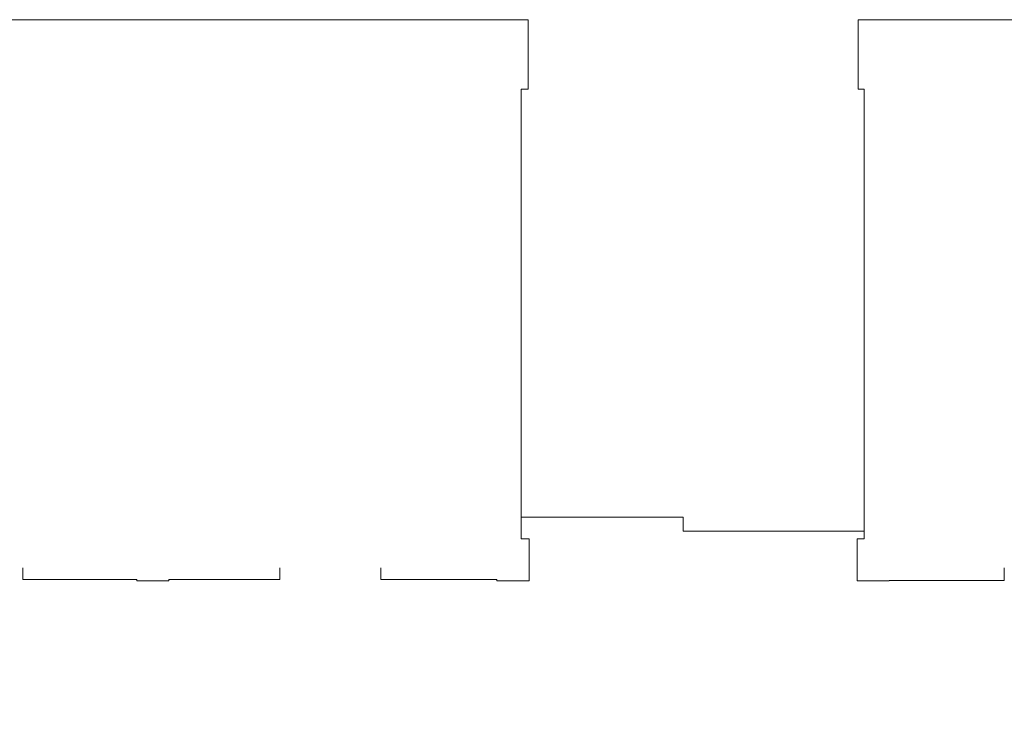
# Model space of a CAD drawing. Header units: metres. Extents: x -3.5 to 65.3, y -10.9 to 16.7.
# Tile 24 of 225: x 6.4 to 16.2, y 6.6 to 13.7. Entities that reach past the tile are written whole.
import ezdxf

# ---------------------------------------------------------------- set-up
doc = ezdxf.new("R2010")
doc.units = ezdxf.units.M
doc.header["$MEASUREMENT"] = 0
doc.layers.add('603 - Struktur.Bodenplatte_ Decke Roh', color=7, linetype='Continuous')
doc.layers.add('650 - Abdeckung.Fußboden Aufbau', color=7, linetype='Continuous')

msp = doc.modelspace()

# ---------------------------------------------------------------- linework, layer by layer
at = {"layer": '603 - Struktur.Bodenplatte_ Decke Roh', "color": 7, "linetype": 'Continuous', "lineweight": 18, "flags": 128}
msp.add_lwpolyline([(47.48, 13.695), (14.78, 13.695), (14.78, 13.455), (14.78, 13), (14.84, 13), (14.84, 8.585), (13.03, 8.585), (13.03, 8.725), (11.41, 8.725), (11.41, 13), (11.48, 13), (11.48, 13.455), (11.48, 13.695), (-0.015, 13.695), (-0.015, 0.005), (62.275, 0.005)], dxfattribs=at)
at = {"layer": '650 - Abdeckung.Fußboden Aufbau', "color": 7, "linetype": 'Continuous', "lineweight": 13, "flags": 128}
for points in [[(16.24, 8.22), (16.24, 8.095), (15.09, 8.095), (15.09, 8.09), (14.77, 8.09), (14.77, 8.51), (14.84, 8.51), (14.84, 8.585), (13.03, 8.585), (13.03, 8.725), (11.41, 8.725), (11.41, 8.51), (11.49, 8.51), (11.49, 8.09), (11.17, 8.09), (11.17, 8.105), (10.01, 8.105), (10.01, 8.22)], [(9, 8.22), (9, 8.105), (7.89, 8.105), (7.89, 8.09), (7.57, 8.09), (7.57, 8.105), (6.43, 8.105), (6.43, 8.22)]]:
    msp.add_lwpolyline(points, dxfattribs=at)

doc.saveas('drawing.dxf')
